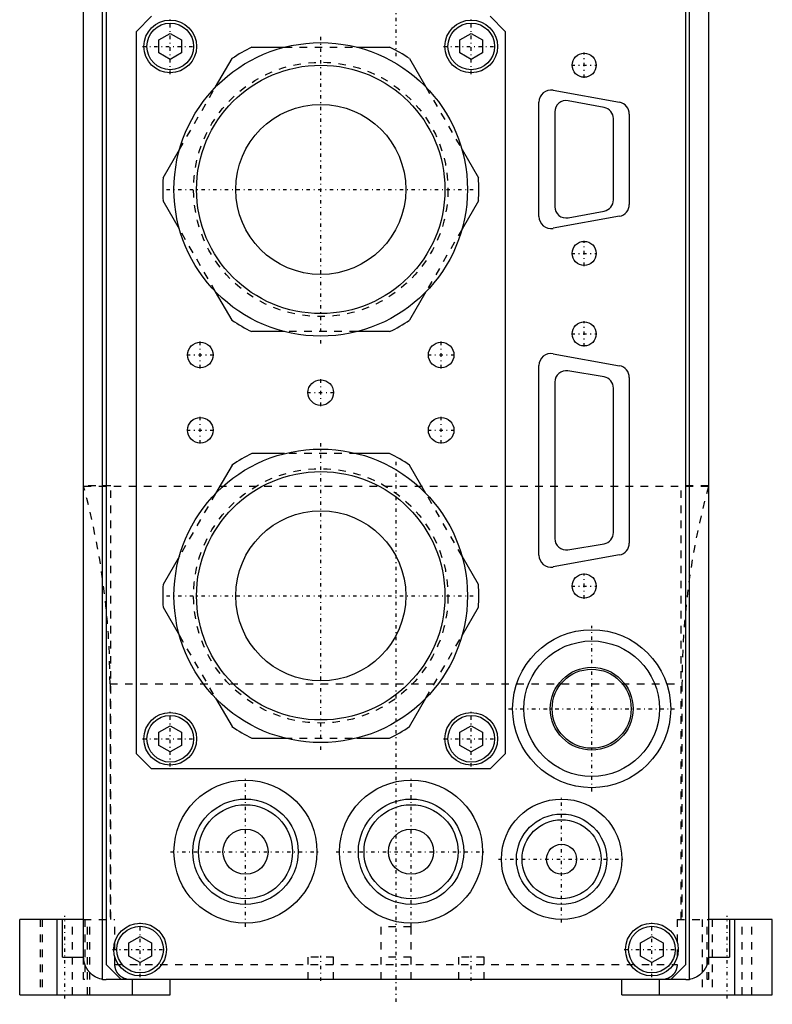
# Model space of a CAD drawing. Extents: x -54 to 54, y -3 to 544.
# Tile 1 of 5: x -50 to 50, y -3 to 128. Entities that reach past the tile are written whole.
import ezdxf

# ---------------------------------------------------------------- set-up
doc = ezdxf.new("R2010")
doc.units = 0
doc.linetypes.add('CENTER', pattern=[1.5, 0.45, -0.5, 0.05, -0.5])
doc.linetypes.add('DASHED', pattern=[2, 1, -1])
for name, color, linetype in [('AM_0', 7, 'CONTINUOUS'), ('AM_3', 7, 'DASHED'), ('AM_7', 7, 'CENTER')]:
    doc.layers.add(name, color=color, linetype=linetype)

msp = doc.modelspace()

# ---------------------------------------------------------------- linework, layer by layer
at = {"layer": 'AM_0', "color": 7, "linetype": 'CONTINUOUS'}
for p, q in [((-41.5, 3), (-41.5, 136)), ((-39, 0.04), (-39, 136)), ((39, 0.04), (39, 136)), ((41.5, 136), (41.5, 3)), ((-38.5, 134), (-38.5, 2)), ((38.5, 2), (38.5, 134)), ((-34.5, 126), (-32.5, 128)), ((12.5, 128), (14.5, 126)), ((-34.5, 30), (-34.5, 126)), ((-31.5, 124.87), (-30, 125.73)), ((-30, 125.73), (-28.5, 124.87)), ((8.5, 124.87), (10, 125.73)), ((10, 125.73), (11.5, 124.87)), ((14.5, 126), (14.5, 30)), ((-31.5, 123.13), (-31.5, 124.87)), ((-28.5, 124.87), (-28.5, 123.13)), ((8.5, 123.13), (8.5, 124.87)), ((11.5, 124.87), (11.5, 123.13)), ((-30, 122.27), (-31.5, 123.13)), ((-28.5, 123.13), (-30, 122.27)), ((-19.15, 123.9), (-14.8, 123.9)), ((-5.2, 123.9), (-0.85, 123.9)), ((10, 122.27), (8.5, 123.13)), ((11.5, 123.13), (10, 122.27)), ((-23.97, 118.61), (-21.79, 122.38)), ((1.79, 122.38), (3.97, 118.61)), ((20.89, 118.17), (29.69, 116.57)), ((19, 101.4), (19, 116.6)), ((27.68, 115.87), (22.88, 116.77)), ((21.1, 115.3), (21.1, 102.7)), ((28.9, 103.6), (28.9, 114.4)), ((31, 115), (31, 103)), ((-30.94, 106.52), (-28.77, 110.29)), ((8.77, 110.29), (10.94, 106.52)), ((-28.77, 99.71), (-30.94, 103.48)), ((10.94, 103.48), (8.77, 99.71)), ((22.88, 101.23), (27.68, 102.13)), ((29.69, 101.43), (20.89, 99.83)), ((-21.79, 87.62), (-23.97, 91.39)), ((3.97, 91.39), (1.79, 87.62)), ((-14.8, 86.1), (-19.15, 86.1)), ((-0.85, 86.1), (-5.2, 86.1)), ((20.89, 83.17), (29.69, 81.57)), ((19, 56.4), (19, 81.6)), ((27.65, 80.08), (22.85, 80.88)), ((31, 80), (31, 58)), ((21.1, 79.4), (21.1, 58.6)), ((28.9, 59.4), (28.9, 78.6)), ((-14.8, 69.9), (-19.15, 69.9)), ((-0.85, 69.9), (-5.2, 69.9)), ((-21.79, 68.38), (-23.97, 64.61)), ((3.97, 64.61), (1.79, 68.38)), ((22.85, 57.12), (27.65, 57.92)), ((-28.77, 56.29), (-30.94, 52.52)), ((10.94, 52.52), (8.77, 56.29)), ((29.69, 56.43), (20.89, 54.83)), ((-30.94, 49.48), (-28.77, 45.71)), ((8.77, 45.71), (10.94, 49.48)), ((-23.97, 37.39), (-21.79, 33.62)), ((1.79, 33.62), (3.97, 37.39)), ((-31.5, 32.87), (-30, 33.73)), ((-31.5, 31.13), (-31.5, 32.87)), ((-30, 33.73), (-28.5, 32.87)), ((-28.5, 32.87), (-28.5, 31.13)), ((8.5, 32.87), (10, 33.73)), ((8.5, 31.13), (8.5, 32.87)), ((10, 33.73), (11.5, 32.87)), ((11.5, 32.87), (11.5, 31.13)), ((-19.15, 32.1), (-14.8, 32.1)), ((-5.2, 32.1), (-0.85, 32.1)), ((-30, 30.27), (-31.5, 31.13)), ((-28.5, 31.13), (-30, 30.27)), ((10, 30.27), (8.5, 31.13)), ((11.5, 31.13), (10, 30.27)), ((-32.5, 28), (-34.5, 30)), ((14.5, 30), (12.5, 28)), ((12.5, 28), (-32.5, 28)), ((-41.5, 8), (-50, 8)), ((-50, -2), (-50, 8)), ((-45, -2), (-45, 8)), ((-44.32, 3), (-44.32, 8)), ((50, 8), (41.5, 8)), ((44.32, 8), (44.32, 3)), ((45, -2), (45, 8)), ((50, -2), (50, 8)), ((-35.5, 4.87), (-34, 5.73)), ((-34, 5.73), (-32.5, 4.87)), ((32.5, 4.87), (34, 5.73)), ((34, 5.73), (35.5, 4.87)), ((-35.5, 3.13), (-35.5, 4.87)), ((-32.5, 4.87), (-32.5, 3.13)), ((32.5, 3.13), (32.5, 4.87)), ((35.5, 4.87), (35.5, 3.13)), ((-44.32, 3), (-41.5, 3)), ((-34, 2.27), (-35.5, 3.13)), ((-32.5, 3.13), (-34, 2.27)), ((34, 2.27), (32.5, 3.13)), ((35.5, 3.13), (34, 2.27)), ((41.5, 3), (44.32, 3)), ((-38.5, 2), (-36.5, 0)), ((36.5, 0), (38.5, 2)), ((38.5, 0), (-38.5, 0)), ((-35, -2), (-35, 0)), ((-30, -2), (-30, 0)), ((30, -2), (30, 0)), ((35, -2), (35, 0)), ((-50, -2), (-30, -2)), ((30, -2), (50, -2))]:
    msp.add_line(p, q, dxfattribs=at)
for points in [[(-39, 0.04, 0), (-39.11, 0.06, 0), (-39.34, 0.12, 0), (-39.56, 0.19, 0), (-39.67, 0.24, 0), (-39.78, 0.29, 0), (-39.99, 0.39, 0), (-40.18, 0.52, 0), (-40.37, 0.66, 0), (-40.48, 0.74, 0), (-40.51, 0.77, 0), (-40.54, 0.8, 0), (-40.55, 0.81, 0), (-40.56, 0.82, 0), (-40.59, 0.85, 0), (-40.62, 0.88, 0), (-40.65, 0.9, 0), (-40.67, 0.93, 0), (-40.7, 0.96, 0), (-40.71, 0.98, 0), (-40.73, 0.99, 0), (-40.75, 1.02, 0), (-40.78, 1.05, 0), (-40.79, 1.06, 0), (-40.8, 1.08, 0), (-40.83, 1.11, 0), (-40.85, 1.14, 0), (-40.87, 1.15, 0), (-40.88, 1.17, 0), (-40.9, 1.2, 0), (-40.92, 1.23, 0), (-40.95, 1.26, 0), (-40.97, 1.3, 0), (-40.99, 1.33, 0), (-41, 1.34, 0), (-41.01, 1.36, 0), (-41.03, 1.39, 0), (-41.05, 1.43, 0), (-41.07, 1.46, 0), (-41.09, 1.49, 0), (-41.11, 1.53, 0), (-41.12, 1.54, 0), (-41.13, 1.56, 0), (-41.15, 1.6, 0), (-41.17, 1.63, 0), (-41.19, 1.66, 0), (-41.2, 1.7, 0), (-41.22, 1.73, 0), (-41.23, 1.75, 0), (-41.24, 1.77, 0), (-41.25, 1.81, 0), (-41.27, 1.84, 0), (-41.28, 1.88, 0), (-41.3, 1.91, 0), (-41.31, 1.95, 0), (-41.32, 1.97, 0), (-41.32, 1.99, 0), (-41.34, 2.02, 0), (-41.35, 2.06, 0), (-41.36, 2.1, 0), (-41.37, 2.14, 0), (-41.38, 2.17, 0), (-41.39, 2.19, 0), (-41.39, 2.21, 0), (-41.4, 2.25, 0), (-41.41, 2.29, 0), (-41.42, 2.3, 0), (-41.42, 2.32, 0), (-41.43, 2.36, 0), (-41.44, 2.4, 0), (-41.44, 2.42, 0), (-41.45, 2.44, 0), (-41.45, 2.48, 0), (-41.46, 2.51, 0), (-41.47, 2.55, 0), (-41.47, 2.59, 0), (-41.48, 2.63, 0), (-41.48, 2.65, 0), (-41.48, 2.67, 0), (-41.49, 2.71, 0), (-41.49, 2.75, 0), (-41.49, 2.79, 0), (-41.49, 2.82, 0), (-41.5, 2.86, 0), (-41.5, 2.88, 0), (-41.5, 2.9, 0), (-41.5, 2.94, 0), (-41.5, 2.98, 0), (-41.5, 3, 0)], [(41.5, 3, 0), (41.5, 2.98, 0), (41.5, 2.94, 0), (41.5, 2.9, 0), (41.5, 2.88, 0), (41.5, 2.86, 0), (41.49, 2.82, 0), (41.49, 2.79, 0), (41.49, 2.75, 0), (41.49, 2.71, 0), (41.48, 2.67, 0), (41.48, 2.65, 0), (41.48, 2.63, 0), (41.47, 2.59, 0), (41.47, 2.55, 0), (41.46, 2.51, 0), (41.45, 2.48, 0), (41.45, 2.44, 0), (41.44, 2.42, 0), (41.44, 2.4, 0), (41.43, 2.36, 0), (41.42, 2.32, 0), (41.42, 2.3, 0), (41.41, 2.29, 0), (41.4, 2.25, 0), (41.39, 2.21, 0), (41.39, 2.19, 0), (41.38, 2.17, 0), (41.37, 2.14, 0), (41.36, 2.1, 0), (41.35, 2.06, 0), (41.34, 2.02, 0), (41.32, 1.99, 0), (41.32, 1.97, 0), (41.31, 1.95, 0), (41.3, 1.91, 0), (41.28, 1.88, 0), (41.27, 1.84, 0), (41.25, 1.81, 0), (41.24, 1.77, 0), (41.23, 1.75, 0), (41.22, 1.73, 0), (41.2, 1.7, 0), (41.19, 1.66, 0), (41.17, 1.63, 0), (41.15, 1.6, 0), (41.13, 1.56, 0), (41.12, 1.54, 0), (41.11, 1.53, 0), (41.09, 1.49, 0), (41.07, 1.46, 0), (41.05, 1.43, 0), (41.03, 1.39, 0), (41.01, 1.36, 0), (41, 1.34, 0), (40.99, 1.33, 0), (40.97, 1.3, 0), (40.95, 1.26, 0), (40.92, 1.23, 0), (40.9, 1.2, 0), (40.88, 1.17, 0), (40.87, 1.15, 0), (40.85, 1.14, 0), (40.83, 1.11, 0), (40.8, 1.08, 0), (40.79, 1.06, 0), (40.78, 1.05, 0), (40.75, 1.02, 0), (40.73, 0.99, 0), (40.71, 0.98, 0), (40.7, 0.96, 0), (40.67, 0.93, 0), (40.65, 0.9, 0), (40.62, 0.88, 0), (40.59, 0.85, 0), (40.56, 0.82, 0), (40.55, 0.81, 0), (40.54, 0.8, 0), (40.51, 0.77, 0), (40.48, 0.74, 0), (40.37, 0.66, 0), (40.18, 0.52, 0), (39.99, 0.39, 0), (39.78, 0.29, 0), (39.67, 0.24, 0), (39.56, 0.19, 0), (39.34, 0.12, 0), (39.11, 0.06, 0), (39, 0.04, 0)]]:
    msp.add_polyline3d(points, dxfattribs=at)
for centre, radius in [((-30, 124), 3.5), ((-30, 124), 3.1), ((10, 124), 3.5), ((10, 124), 3.1), ((-10, 105), 19.5), ((25, 121.5), 1.6), ((-10, 105), 16.5), ((-10, 105), 11.3), ((25, 96.5), 1.6), ((25, 85.8), 1.6), ((-26, 83), 1.7), ((6, 83), 1.7), ((-10, 78), 1.7), ((-26, 73), 1.7), ((6, 73), 1.7), ((-10, 51), 19.5), ((-10, 51), 16.5), ((-10, 51), 11.3), ((25, 52.3), 1.6), ((26, 36), 10.5), ((26, 36), 9), ((26, 36), 5.5), ((26, 36), 5.25), ((-30, 32), 3.5), ((10, 32), 3.5), ((-30, 32), 3.1), ((10, 32), 3.1), ((-20, 17), 9.5), ((2, 17), 9.5), ((-20, 17), 7), ((2, 17), 7), ((22, 16), 8), ((-20, 17), 6.25), ((2, 17), 6.25), ((22, 16), 6), ((22, 16), 5.25), ((-20, 17), 3), ((2, 17), 3), ((22, 16), 2), ((-34, 4), 3.5), ((-34, 4), 3.1), ((34, 4), 3.5), ((34, 4), 3.1)]:
    msp.add_circle(centre, radius, dxfattribs=at)
for centre, radius, start, end in [((-10, 105), 21, 115.8419, 124.1581), ((-10, 105), 21, 55.8419, 64.1581), ((20.6, 116.6), 1.6, 79.6952, 180), ((22.6, 115.3), 1.5, 79.3803, 180), ((29.4, 115), 1.6, 0, 79.6952), ((27.4, 114.4), 1.5, 0, 79.3803), ((-10, 105), 21, 175.8419, 184.1581), ((-10, 105), 21, 355.8419, 4.1581), ((27.4, 103.6), 1.5, 280.6197, 0), ((22.6, 102.7), 1.5, 180, 280.6197), ((29.4, 103), 1.6, 280.3048, 0), ((20.6, 101.4), 1.6, 180, 280.3048), ((-10, 105), 21, 235.8419, 244.1581), ((-10, 105), 21, 295.8419, 304.1581), ((20.6, 81.6), 1.6, 79.6952, 180), ((29.4, 80), 1.6, 0, 79.6952), ((22.6, 79.4), 1.5, 80.5377, 180), ((27.4, 78.6), 1.5, 0, 80.5377), ((-10, 51), 21, 115.8419, 124.1581), ((-10, 51), 21, 55.8419, 64.1581), ((27.4, 59.4), 1.5, 279.4623, 0), ((22.6, 58.6), 1.5, 180, 279.4623), ((29.4, 58), 1.6, 280.3048, 0), ((20.6, 56.4), 1.6, 180, 280.3048), ((-10, 51), 21, 175.8419, 184.1581), ((-10, 51), 21, 355.8419, 4.1581), ((-10, 51), 21, 235.8419, 244.1581), ((-10, 51), 21, 295.8419, 304.1581), ((-38.5, 3), 3, 260.4059, 270), ((38.5, 3), 3, 270, 279.5941)]:
    msp.add_arc(centre, radius, start, end, dxfattribs=at)
at = {"layer": 'AM_3', "color": 6, "linetype": 'DASHED'}
for p, q in [((-14.8, 123.9), (-5.2, 123.9)), ((-28.77, 110.29), (-23.97, 118.61)), ((3.97, 118.61), (8.77, 110.29)), ((-23.97, 91.39), (-28.77, 99.71)), ((8.77, 99.71), (3.97, 91.39)), ((-5.2, 86.1), (-14.8, 86.1)), ((-5.2, 69.9), (-14.8, 69.9)), ((-37.9, 65.62), (-41.5, 65.62)), ((41.5, 65.52), (-41.5, 65.52)), ((-37.9, 8), (-37.9, 65.62)), ((37.9, 8), (37.9, 65.62)), ((41.5, 65.62), (37.9, 65.62)), ((-23.97, 64.61), (-28.77, 56.29)), ((8.77, 56.29), (3.97, 64.61)), ((-28.77, 45.71), (-23.97, 37.39)), ((3.97, 37.39), (8.77, 45.71)), ((-38, 39.3), (-38, 8)), ((-38, 39.3), (38, 39.3)), ((38, 39.3), (38, 8)), ((-14.8, 32.1), (-5.2, 32.1)), ((-47.3, 8), (-47.3, -2)), ((-47, 8), (-47, -2)), ((-43, -2), (-43, 8)), ((-41.5, 8), (-37.35, 8)), ((-41.34, 8), (-41.34, 0)), ((-41, -2), (-41, 8)), ((-40.7, -2), (-40.7, 8)), ((-37.35, 2), (-37.35, 8)), ((37.35, 8), (41.5, 8)), ((37.35, 8), (37.35, 2)), ((40.7, 8), (40.7, -2)), ((41.35, 0), (41.35, 8)), ((42, 8), (42, -2)), ((46, -2), (46, 8)), ((47.3, -2), (47.3, 8)), ((-2, 7), (-2, 0)), ((2, 7), (-2, 7)), ((2, 0), (2, 7)), ((-41.5, 0), (-41.5, 3)), ((-11.7, 3), (-11.7, 0)), ((-8.3, 3), (-11.7, 3)), ((-8.3, 0), (-8.3, 3)), ((2, 3), (-2, 3)), ((8.3, 3), (8.3, 0)), ((11.7, 3), (8.3, 3)), ((11.7, 0), (11.7, 3)), ((41.5, 3), (41.5, 0)), ((-37.35, 2), (37.35, 2)), ((-41.34, 0), (-41.5, 0)), ((41.5, 0), (41.35, 0))]:
    msp.add_line(p, q, dxfattribs=at)
for points in [[(-35.31, 0, 0), (-35.33, 0, 0), (-35.35, 0, 0), (-35.38, 0, 0), (-35.4, 0, 0), (-35.41, 0, 0), (-35.44, 0, 0), (-35.47, 0.01, 0), (-35.5, 0.01, 0), (-35.53, 0.01, 0), (-35.56, 0.01, 0), (-35.57, 0.02, 0), (-35.59, 0.02, 0), (-35.62, 0.02, 0), (-35.65, 0.03, 0), (-35.68, 0.03, 0), (-35.71, 0.04, 0), (-35.74, 0.04, 0), (-35.75, 0.05, 0), (-35.77, 0.05, 0), (-35.8, 0.06, 0), (-35.82, 0.06, 0), (-35.84, 0.07, 0), (-35.85, 0.07, 0), (-35.88, 0.08, 0), (-35.91, 0.09, 0), (-35.92, 0.09, 0), (-35.94, 0.1, 0), (-35.97, 0.11, 0), (-35.99, 0.11, 0), (-36.02, 0.12, 0), (-36.05, 0.13, 0), (-36.07, 0.14, 0), (-36.09, 0.15, 0), (-36.1, 0.16, 0), (-36.13, 0.17, 0), (-36.15, 0.18, 0), (-36.18, 0.19, 0), (-36.2, 0.2, 0), (-36.23, 0.21, 0), (-36.24, 0.22, 0), (-36.26, 0.23, 0), (-36.28, 0.24, 0), (-36.31, 0.25, 0), (-36.33, 0.27, 0), (-36.36, 0.28, 0), (-36.39, 0.3, 0), (-36.4, 0.31, 0), (-36.41, 0.32, 0), (-36.44, 0.33, 0), (-36.46, 0.35, 0), (-36.49, 0.37, 0), (-36.51, 0.38, 0), (-36.54, 0.4, 0), (-36.55, 0.41, 0), (-36.56, 0.42, 0), (-36.58, 0.44, 0), (-36.61, 0.46, 0), (-36.63, 0.47, 0), (-36.65, 0.49, 0), (-36.67, 0.51, 0), (-36.69, 0.52, 0), (-36.7, 0.53, 0), (-36.72, 0.55, 0), (-36.74, 0.57, 0), (-36.75, 0.58, 0), (-36.76, 0.59, 0), (-36.78, 0.61, 0), (-36.8, 0.63, 0), (-36.81, 0.64, 0), (-36.82, 0.65, 0), (-36.84, 0.67, 0), (-36.86, 0.69, 0), (-36.87, 0.72, 0), (-36.89, 0.74, 0), (-36.91, 0.76, 0), (-36.92, 0.77, 0), (-36.93, 0.78, 0), (-36.95, 0.81, 0), (-36.97, 0.83, 0), (-36.98, 0.86, 0), (-37, 0.88, 0), (-37.02, 0.91, 0), (-37.03, 0.92, 0), (-37.04, 0.93, 0), (-37.05, 0.96, 0), (-37.07, 0.98, 0), (-37.08, 1.01, 0), (-37.1, 1.03, 0), (-37.11, 1.06, 0), (-37.12, 1.07, 0), (-37.13, 1.09, 0), (-37.14, 1.11, 0), (-37.15, 1.14, 0), (-37.16, 1.16, 0), (-37.18, 1.19, 0), (-37.19, 1.22, 0), (-37.19, 1.23, 0), (-37.2, 1.24, 0), (-37.21, 1.27, 0), (-37.22, 1.29, 0), (-37.23, 1.32, 0), (-37.24, 1.35, 0), (-37.25, 1.38, 0), (-37.25, 1.39, 0), (-37.26, 1.4, 0), (-37.27, 1.43, 0), (-37.27, 1.46, 0), (-37.28, 1.47, 0), (-37.28, 1.49, 0), (-37.29, 1.52, 0), (-37.3, 1.55, 0), (-37.3, 1.56, 0), (-37.3, 1.58, 0), (-37.31, 1.61, 0), (-37.32, 1.64, 0), (-37.32, 1.67, 0), (-37.33, 1.7, 0), (-37.33, 1.72, 0), (-37.33, 1.74, 0), (-37.33, 1.75, 0), (-37.34, 1.78, 0), (-37.34, 1.81, 0), (-37.34, 1.84, 0), (-37.35, 1.87, 0), (-37.35, 1.9, 0), (-37.35, 1.92, 0), (-37.35, 1.93, 0), (-37.35, 1.96, 0), (-37.35, 1.99, 0), (-37.35, 2, 0)], [(37.35, 2, 0), (37.35, 1.99, 0), (37.35, 1.96, 0), (37.35, 1.93, 0), (37.35, 1.92, 0), (37.35, 1.9, 0), (37.35, 1.87, 0), (37.34, 1.84, 0), (37.34, 1.81, 0), (37.34, 1.78, 0), (37.33, 1.75, 0), (37.33, 1.74, 0), (37.33, 1.72, 0), (37.33, 1.7, 0), (37.32, 1.67, 0), (37.32, 1.64, 0), (37.31, 1.61, 0), (37.3, 1.58, 0), (37.3, 1.56, 0), (37.3, 1.55, 0), (37.29, 1.52, 0), (37.28, 1.49, 0), (37.28, 1.47, 0), (37.27, 1.46, 0), (37.27, 1.43, 0), (37.26, 1.4, 0), (37.25, 1.39, 0), (37.25, 1.38, 0), (37.24, 1.35, 0), (37.23, 1.32, 0), (37.22, 1.29, 0), (37.21, 1.27, 0), (37.2, 1.24, 0), (37.19, 1.23, 0), (37.19, 1.22, 0), (37.18, 1.19, 0), (37.16, 1.16, 0), (37.15, 1.14, 0), (37.14, 1.11, 0), (37.13, 1.09, 0), (37.12, 1.07, 0), (37.11, 1.06, 0), (37.1, 1.03, 0), (37.08, 1.01, 0), (37.07, 0.98, 0), (37.05, 0.96, 0), (37.04, 0.93, 0), (37.03, 0.92, 0), (37.02, 0.91, 0), (37, 0.88, 0), (36.98, 0.86, 0), (36.97, 0.83, 0), (36.95, 0.81, 0), (36.93, 0.78, 0), (36.92, 0.77, 0), (36.91, 0.76, 0), (36.89, 0.74, 0), (36.87, 0.72, 0), (36.86, 0.69, 0), (36.84, 0.67, 0), (36.82, 0.65, 0), (36.81, 0.64, 0), (36.8, 0.63, 0), (36.78, 0.61, 0), (36.76, 0.59, 0), (36.75, 0.58, 0), (36.74, 0.57, 0), (36.72, 0.55, 0), (36.7, 0.53, 0), (36.69, 0.52, 0), (36.67, 0.51, 0), (36.65, 0.49, 0), (36.63, 0.47, 0), (36.61, 0.46, 0), (36.58, 0.44, 0), (36.56, 0.42, 0), (36.55, 0.41, 0), (36.54, 0.4, 0), (36.51, 0.38, 0), (36.49, 0.37, 0), (36.46, 0.35, 0), (36.44, 0.33, 0), (36.41, 0.32, 0), (36.4, 0.31, 0), (36.39, 0.3, 0), (36.36, 0.28, 0), (36.33, 0.27, 0), (36.31, 0.25, 0), (36.28, 0.24, 0), (36.26, 0.23, 0), (36.24, 0.22, 0), (36.23, 0.21, 0), (36.2, 0.2, 0), (36.18, 0.19, 0), (36.15, 0.18, 0), (36.13, 0.17, 0), (36.1, 0.16, 0), (36.09, 0.15, 0), (36.07, 0.14, 0), (36.05, 0.13, 0), (36.02, 0.12, 0), (35.99, 0.11, 0), (35.97, 0.11, 0), (35.94, 0.1, 0), (35.92, 0.09, 0), (35.91, 0.09, 0), (35.88, 0.08, 0), (35.85, 0.07, 0), (35.84, 0.07, 0), (35.82, 0.06, 0), (35.8, 0.06, 0), (35.77, 0.05, 0), (35.75, 0.05, 0), (35.74, 0.04, 0), (35.71, 0.04, 0), (35.68, 0.03, 0), (35.65, 0.03, 0), (35.62, 0.02, 0), (35.59, 0.02, 0), (35.57, 0.02, 0), (35.56, 0.01, 0), (35.53, 0.01, 0), (35.5, 0.01, 0), (35.47, 0.01, 0), (35.44, 0, 0), (35.41, 0, 0), (35.4, 0, 0), (35.38, 0, 0), (35.35, 0, 0), (35.33, 0, 0), (35.31, 0, 0)]]:
    msp.add_polyline3d(points, dxfattribs=at)
for centre in [(-10, 105), (-10, 51)]:
    msp.add_circle(centre, 16.9, dxfattribs=at)
for centre, start, end in [((-138, 39.3), 0, 15.2036), ((138, 39.3), 164.7964, 180)]:
    msp.add_arc(centre, 100, start, end, dxfattribs=at)
at = {"layer": 'AM_7', "color": 4, "linetype": 'CENTER'}
for p, q in [((0, 358.75), (0, 122.25)), ((-30, 120.33), (-30, 127.67)), ((10, 120.33), (10, 127.67)), ((-10, 84.53), (-10, 125.47)), ((-33.67, 124), (-26.32, 124)), ((6.32, 124), (13.68, 124)), ((25, 119.82), (25, 123.18)), ((23.32, 121.5), (26.68, 121.5)), ((-30.48, 105), (10.47, 105)), ((25, 94.82), (25, 98.18)), ((23.32, 96.5), (26.68, 96.5)), ((25, 84.12), (25, 87.48)), ((23.32, 85.8), (26.68, 85.8)), ((-26, 81.22), (-26, 84.78)), ((6, 81.22), (6, 84.78)), ((-27.79, 83), (-24.21, 83)), ((4.22, 83), (7.78, 83)), ((-10, 76.22), (-10, 79.78)), ((-11.79, 78), (-8.21, 78)), ((-26, 71.22), (-26, 74.78)), ((6, 71.22), (6, 74.78)), ((-27.79, 73), (-24.21, 73)), ((4.22, 73), (7.78, 73)), ((-10, 30.52), (-10, 71.47)), ((0, 68.8), (0, -3.28)), ((25, 50.62), (25, 53.98)), ((23.32, 52.3), (26.68, 52.3)), ((-30.48, 51), (10.47, 51)), ((26, 24.98), (26, 47.02)), ((-30, 28.32), (-30, 35.67)), ((10, 28.32), (10, 35.67)), ((14.97, 36), (37.02, 36)), ((-33.67, 32), (-26.32, 32)), ((6.32, 32), (13.68, 32)), ((-20, 7.03), (-20, 26.98)), ((2, 7.03), (2, 26.98)), ((22, 7.6), (22, 24.4)), ((-29.98, 17), (-10.03, 17)), ((-7.97, 17), (11.97, 17)), ((13.6, 16), (30.4, 16)), ((-44, -2.5), (-44, 8.5)), ((44, -2.5), (44, 8.5)), ((-34, 0.32), (-34, 7.68)), ((34, 0.32), (34, 7.68)), ((-37.67, 4), (-30.32, 4)), ((30.32, 4), (37.67, 4)), ((-10, -0.15), (-10, 3.15)), ((10, -0.15), (10, 3.15))]:
    msp.add_line(p, q, dxfattribs=at)

doc.saveas('drawing.dxf')
